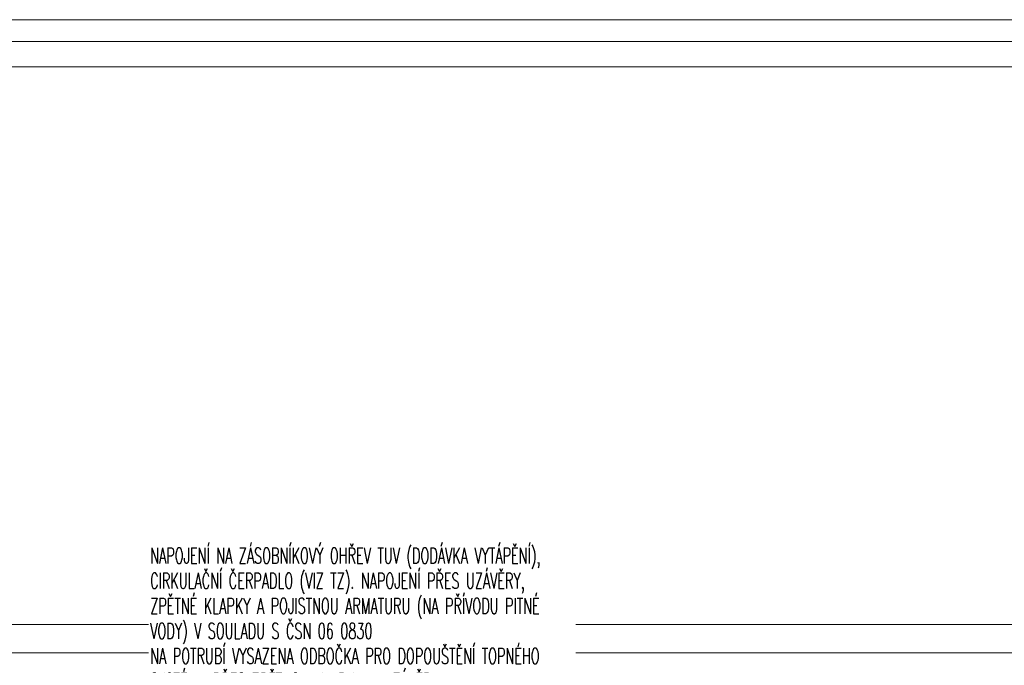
# Model space of a CAD drawing. Header units: millimetres. Extents: x -1254123 to -427507, y -785337 to -378997.
# Tile 12 of 33: x -642047 to -635761, y -402559 to -398439. Entities that reach past the tile are written whole.
import ezdxf

# ---------------------------------------------------------------- set-up
doc = ezdxf.new("R2010")
doc.units = ezdxf.units.MM
doc.header["$LTSCALE"] = 300
doc.layers.get('0').update_dxf_attribs({"lineweight": 9})
doc.layers.add('ZTI-V-popis', color=151, linetype='Continuous', lineweight=15)
doc.styles.add('simplex6', font='simplex.shx', dxfattribs={"width": 0.6})

msp = doc.modelspace()

# ---------------------------------------------------------------- linework, layer by layer
for points in [[(-648333.6, -398438.9), (-529819.8, -398438.9)], [(-648333.6, -398578.9), (-529819.8, -398578.9)], [(-648333.6, -398738.9), (-529819.8, -398738.9)], [(-648333.6, -402298.9), (-529819.8, -402298.9)], [(-648333.6, -402478.9), (-529819.8, -402478.9)]]:
    msp.add_lwpolyline(points)

# ---------------------------------------------------------------- next in the draw order: texts
at = {"layer": 'ZTI-V-popis', "insert": (-641214.1, -401809.4), "char_height": 100, "width": 2706.714, "attachment_point": 1, "line_spacing_factor": 0.96, "style": 'simplex6', "bg_fill": 3, "box_fill_scale": 1.1, "bg_fill_color": 256, "bg_fill_transparency": 13394764}
msp.add_mtext('NAPOJENÍ NA ZÁSOBNÍKOVÝ OHŘEV TUV (DODÁVKA VYTÁPĚNÍ), CIRKULAČNÍ ČERPADLO (VIZ TZ). NAPOJENÍ PŘES UZÁVĚRY, ZPĚTNÉ KLAPKY A POJISTNOU ARMATURU (NA PŘÍVODU PITNÉ VODY) V SOULADU S ČSN 06 0830\\PNA POTRUBÍ VYSAZENA ODBOČKA PRO DOPOUŠTĚNÍ TOPNÉHO SYSTÉMU PŘES ZPĚTNOU KLAPKU A UZÁVĚR\\P{\\fArial|b0|i0|c238|p34;\\H1.05x;ZAPOJENÍ PROVEDENO PARALELNĚ SYSTÉMEM TICHELMANN}', dxfattribs=at)

doc.saveas('drawing.dxf')
